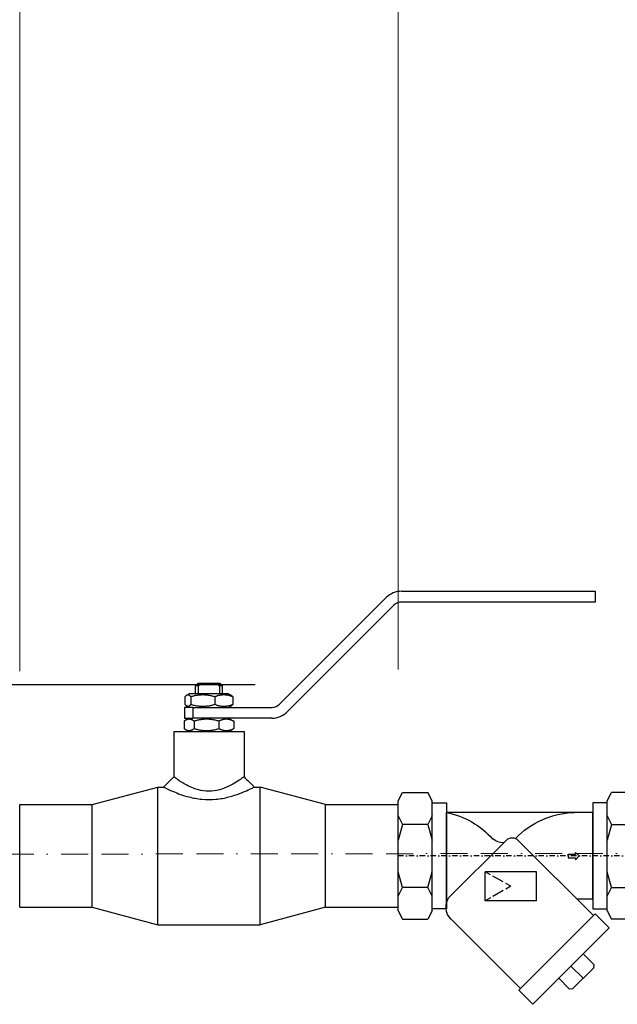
# Model space of a CAD drawing. Header units: millimetres. Extents: x 150273 to 195680, y -17536 to -5179.
# Tile 9 of 29: x 152897 to 153118, y -10901 to -10536. Entities that reach past the tile are written whole.
import ezdxf
from ezdxf.enums import TextEntityAlignment as Align

# ---------------------------------------------------------------- set-up
doc = ezdxf.new("R2010")
doc.units = ezdxf.units.MM
for name, pattern in [('ACAD_ISO08W100', [36, 24, -3, 6, -3]), ('BORDER2', [0.875, 0.25, -0.125, 0.25, -0.125, 0, -0.125]), ('DASHDOT', [4, 2, -0.9, 0.2, -0.9])]:
    doc.linetypes.add(name, pattern=pattern)
for name, color, linetype, lineweight in [('2DH_OBJ', 7, 'Continuous', 25), ('_tb_armatura', 3, 'Continuous', 30), ('_tb_wymiar', 142, 'Continuous', 15), ('_tb_ściany', 7, 'Continuous', 30), ('Widoczne (ISO)', 7, 'Continuous', 25)]:
    doc.layers.add(name, color=color, linetype=linetype, lineweight=lineweight)
doc.layers.add('_TB_woda_Z', color=7, linetype='ACAD_ISO08W100', lineweight=30, true_color=0x003ffe)
doc.layers.add('CP_AXIS', color=143, linetype='DASHDOT')
doc.layers.add('CP_DETAL', color=33, linetype='Continuous')
doc.styles.add('CP_ATTR', font='arial.ttf')
doc.styles.add('ROMANS', font='romans.shx', dxfattribs={"width": 0.8})
doc.styles.get("Standard").update_dxf_attribs({"font": 'times.ttf'})
doc.dimstyles.new('ISO-25', dxfattribs={"dimtxt": 70, "dimasz": 20, "dimexe": 1, "dimexo": 0.625, "dimgap": 20, "dimtad": 1, "dimdec": 0, "dimtxsty": 'Standard', "dimblk": 'ARCHTICK', "dimcen": 4, "dimclrd": 256, "dimclre": 256, "dimclrt": 256, "dimadec": 0, "dimazin": 0, "dimtfac": 1, "dimtdec": 0, "dimtmove": 0, "dimatfit": 3, "dimfxl": 1, "dimlwd": -1, "dimlwe": -1, "dimarcsym": 0})

# ---------------------------------------------------------------- blocks, each defined once
blk = doc.blocks.new('2dzav099')
for p, q in [((0, 12.77), (42.94, 12.77)), ((0, -12.77), (0, 12.77)), ((42.94, -13.77), (42.94, 12.77)), ((21.88, 4.55), (-0.24, -17.58)), ((42.26, -12.26), (25.46, 4.55)), ((0, -12.77), (4.56, -12.77)), ((-4.86, -21.19), (-0.74, -17.07)), ((21.73, -39.55), (-0.74, -17.07)), ((41.63, -18.65), (21.23, -39.05)), ((17.62, -43.66), (-4.86, -21.19)), ((-0.41, -32.04), (2.79, -28.84)), ((-0.32, -32.91), (-0.41, -32.04)), ((-0.32, -32.91), (5.9, -39.12)), ((6.77, -39.22), (9.97, -36.02)), ((5.9, -39.12), (6.77, -39.22)), ((17.62, -43.66), (21.73, -39.55))]:
    blk.add_line(p, q)
for centre, radius, start, end in [((4.53, -12.6), 25.38, 44.2128, 87.86), ((47.85, -11.37), 24.63, 101.4779, 138.5341), ((23.67, 2.76), 2.53, 45, 135), ((26.16, 8.84), 5.06, 270.8278, 309.6914), ((38.05, -15.07), 5.06, 315, 33.7589)]:
    blk.add_arc(centre, radius, start, end)
at = {"layer": 'CP_DETAL'}
blk.add_line((6.38, -32.43), (2.79, -36.02), dxfattribs=at)
blk = doc.blocks.new('2h_zav099_dn25pn16aa_51nv146')
for p, q in [((-10.4, 20.32), (-8.77, 23.5)), ((-8.77, 23.5), (0.57, 23.5)), ((2.2, 20.32), (0.57, 23.5)), ((67, 20.32), (68.63, 23.5)), ((77.97, 23.5), (68.63, 23.5)), ((79.6, 20.32), (77.97, 23.5)), ((-10.4, -20.35), (-10.4, 20.32)), ((2.2, -20.35), (2.2, 20.32)), ((2.2, 19.6), (7.56, 19.6)), ((7.56, 19.6), (7.56, -19.64)), ((61.64, 19.6), (61.64, -19.64)), ((67, 19.6), (61.64, 19.6)), ((67, -20.35), (67, 20.32)), ((79.6, -20.35), (79.6, 20.32)), ((13.88, 1.27), (12.61, 0)), ((13.88, -1.44), (12.61, 0)), ((13.88, 0.64), (13.88, 1.27)), ((16.59, 0.64), (13.88, 0.64)), ((16.59, 0), (16.59, 0.64)), ((16.59, 0), (16.59, -0.72)), ((13.88, -0.72), (13.88, -1.44)), ((16.59, -0.72), (13.88, -0.72)), ((-10.4, -20.35), (-8.77, -23.5)), ((2.2, -20.35), (0.57, -23.5)), ((7.56, -19.64), (2.2, -19.64)), ((61.64, -19.64), (67, -19.64)), ((67, -20.35), (68.63, -23.5)), ((79.6, -20.35), (77.97, -23.5)), ((-8.77, -23.5), (0.57, -23.5)), ((77.97, -23.5), (68.63, -23.5))]:
    blk.add_line(p, q)
at = {"layer": 'CP_AXIS'}
blk.add_line((-10.4, 0), (79.6, 0), dxfattribs=at)
at = {"layer": 'CP_DETAL'}
for p, q in [((-10.4, 14.8), (-8.77, 11.62)), ((2.2, 14.8), (0.57, 11.62)), ((67, 14.8), (68.63, 11.62)), ((79.6, 14.8), (77.97, 11.62)), ((-8.77, 11.62), (-10.4, 5.75)), ((0.57, 11.62), (-8.77, 11.62)), ((0.57, 11.62), (2.2, 5.75)), ((68.63, 11.62), (67, 5.75)), ((68.63, 11.62), (77.97, 11.62)), ((77.97, 11.62), (79.6, 5.75)), ((-8.77, -11.75), (-10.4, -5.95)), ((0.57, -11.75), (2.2, -5.95)), ((28.4, -5.92), (47.3, -5.92)), ((28.4, -16.62), (28.4, -5.92)), ((45.41, -6.99), (47.3, -5.92)), ((47.3, -16.62), (47.3, -5.92)), ((68.63, -11.75), (67, -5.95)), ((77.97, -11.75), (79.6, -5.95)), ((37.85, -11.27), (39.74, -10.2)), ((40.68, -9.66), (44.46, -7.52)), ((-10.4, -14.9), (-8.77, -11.75)), ((0.57, -11.75), (-8.77, -11.75)), ((2.2, -14.9), (0.57, -11.75)), ((37.85, -11.27), (39.74, -12.34)), ((40.68, -12.87), (44.46, -15.01)), ((67, -14.9), (68.63, -11.75)), ((68.63, -11.75), (77.97, -11.75)), ((79.6, -14.9), (77.97, -11.75)), ((28.4, -16.62), (47.3, -16.62)), ((45.41, -15.55), (47.3, -16.62))]:
    blk.add_line(p, q, dxfattribs=at)
at = {"xscale": 1.2595246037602, "yscale": 1.2595246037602}
blk.add_blockref('2dzav099', (7.56, 0), dxfattribs=at)
at = {"linetype": 'ByBlock', "style": 'CP_ATTR', "flags": 9}
for tag in ['NAME', 'GROUP', 'NUMBER', 'PRODUCER', 'ARTICLE', 'PRODUCT-TYPE', 'ORDER-NO', 'CHARACTER', 'DN', 'PN', 'TEMPERATURE', 'FLOW', 'POWER', 'VOLTAGE', 'WEIGHT', 'OTHER']:
    blk.add_attdef(tag, text='', height=0.00005, dxfattribs=at).set_placement((-10.49, -0.03), align=Align.MIDDLE_LEFT)
blk = doc.blocks.new('_Oblique')
at = {"layer": '_tb_ściany', "color": 0, "lineweight": -2}
blk.add_line((-0.5, -0.5), (0.5, 0.5), dxfattribs=at)
blk = doc.blocks.new('*D46')
at = {"layer": '_tb_wymiar', "lineweight": 15, "transparency": 16777216}
for p, q in [((152550.19, -10776.8), (152550.19, -10469.67)), ((152897.1, -10776.8), (152897.1, -10469.67))]:
    blk.add_line(p, q, dxfattribs=at)
at = {"layer": '_tb_wymiar', "lineweight": 25, "transparency": 16777216}
blk.add_line((152550.19, -10470.67), (152897.1, -10470.67), dxfattribs=at)
at = {"layer": 'Defpoints', "color": 0, "transparency": 16777216}
for p in [(152897.1, -10470.67), (152550.19, -10826.8), (152897.1, -10826.8)]:
    blk.add_point(p, dxfattribs=at)
at = {"layer": '_tb_wymiar', "lineweight": 25, "transparency": 16777216, "xscale": 40, "yscale": 40, "zscale": 40, "rotation": 180}
blk.add_blockref('_Oblique', (152550.19, -10470.67), dxfattribs=at)
at = {"layer": '_tb_wymiar', "lineweight": 25, "transparency": 16777216, "xscale": 40, "yscale": 40, "zscale": 40}
blk.add_blockref('_Oblique', (152897.1, -10470.67), dxfattribs=at)
at = {"layer": '_tb_wymiar', "lineweight": 20, "ltscale": 3, "transparency": 16777216, "insert": (152723.64, -10425.67), "char_height": 80, "attachment_point": 5, "style": 'ROMANS'}
blk.add_mtext('350', dxfattribs=at)
blk = doc.blocks.new('_ArchTick')
at = {"layer": '_tb_armatura', "color": 0, "const_width": 0.15}
blk.add_lwpolyline([(-0.5, -0.5), (0.5, 0.5)], dxfattribs=at)
blk = doc.blocks.new('*D48')
at = {"layer": '_tb_wymiar', "lineweight": 15, "transparency": 16777216}
for p, q in [((152250.61, -10763.08), (152250.61, -10211.98)), ((153399.69, -10761.6), (153399.69, -10211.98))]:
    blk.add_line(p, q, dxfattribs=at)
at = {"layer": '_tb_wymiar', "lineweight": 25, "transparency": 16777216}
blk.add_line((152250.61, -10212.98), (153399.69, -10212.98), dxfattribs=at)
at = {"layer": 'Defpoints', "color": 0, "transparency": 16777216}
for p in [(153399.69, -10212.98), (152250.61, -10813.08), (153399.69, -10811.6)]:
    blk.add_point(p, dxfattribs=at)
at = {"layer": '_tb_wymiar', "lineweight": 25, "transparency": 16777216, "xscale": 40, "yscale": 40, "zscale": 40, "rotation": 180}
blk.add_blockref('_Oblique', (152250.61, -10212.98), dxfattribs=at)
at = {"layer": '_tb_wymiar', "lineweight": 25, "transparency": 16777216, "xscale": 40, "yscale": 40, "zscale": 40}
blk.add_blockref('_Oblique', (153399.69, -10212.98), dxfattribs=at)
at = {"layer": '_tb_wymiar', "lineweight": 20, "ltscale": 3, "transparency": 16777216, "insert": (152825.15, -10167.98), "char_height": 80, "attachment_point": 5, "style": 'ROMANS'}
blk.add_mtext('1150', dxfattribs=at)
blk = doc.blocks.new('A$C655DC540')
at = {"layer": 'Widoczne (ISO)'}
for p, q in [((96.17, 81.67), (135.66, 121.16)), ((141.31, 123.5), (203, 123.5)), ((203, 123.5), (213, 123.5)), ((213, 123.5), (213, 119.5)), ((138.49, 118.33), (99, 78.84)), ((203, 119.5), (141.31, 119.5)), ((213, 119.5), (203, 119.5)), ((66, 89.5), (65, 88.5)), ((66.1, 88.5), (65, 88.5)), ((65, 85.5), (65, 88.5)), ((66, 89.5), (67.5, 89.5)), ((66.1, 85.5), (66.1, 88.5)), ((67.5, 89.5), (72.5, 89.5)), ((72.5, 89.5), (74, 89.5)), ((75, 88.5), (73.9, 88.5)), ((73.9, 88.5), (73.9, 85.5)), ((74, 89.5), (75, 88.5)), ((75, 85.5), (75, 88.5)), ((61.14, 84.38), (61.14, 81.62)), ((62.7, 85.5), (61.77, 84.96)), ((77.3, 85.5), (62.7, 85.5)), ((63.3, 84.38), (63.3, 81.62)), ((72.16, 84.38), (72.16, 81.62)), ((77.3, 85.5), (78.23, 84.96)), ((78.86, 84.38), (78.86, 81.62)), ((64.03, 80.5), (61, 80.5)), ((61, 80.5), (61, 76.5)), ((62.7, 80.5), (61.77, 81.04)), ((64.03, 80.5), (64.03, 76.5)), ((64.03, 80.5), (93.34, 80.5)), ((77.3, 80.5), (78.23, 81.04)), ((60.82, 75.38), (60.82, 72.62)), ((61, 76.5), (64.03, 76.5)), ((62.7, 76.5), (61.26, 75.67)), ((93.34, 76.5), (64.03, 76.5)), ((64.53, 75.38), (64.53, 72.62)), ((73.71, 75.38), (73.71, 72.62)), ((77.3, 76.5), (78.74, 75.67)), ((79.18, 75.38), (79.18, 72.62)), ((57, 71.5), (83, 71.5)), ((57, 71.5), (57, 54.77)), ((62.7, 71.5), (61.26, 72.33)), ((77.3, 71.5), (78.74, 72.33)), ((83, 71.5), (83, 54.77)), ((53.16, 51), (57, 54.77)), ((26.79, 44.5), (51.05, 51)), ((51.05, 0), (51.05, 51)), ((51.05, 51), (53.15, 51)), ((86.85, 51), (88.95, 51)), ((88.95, 0), (88.95, 51)), ((113.21, 44.5), (88.95, 51)), ((0, 6.5), (0, 44.5)), ((0, 44.5), (26.79, 44.5)), ((26.79, 6.5), (26.79, 44.5)), ((113.21, 6.5), (113.21, 44.5)), ((113.21, 44.5), (140, 44.5)), ((140, 6.5), (140, 44.5)), ((0, 6.5), (26.79, 6.5)), ((26.79, 6.5), (51.05, 0)), ((113.21, 6.5), (88.95, 0)), ((113.21, 6.5), (140, 6.5)), ((51.05, 0), (88.95, 0))]:
    blk.add_line(p, q, dxfattribs=at)
for centre, radius, start, end in [((141.31, 115.5), 8, 90, 135), ((141.31, 115.5), 4, 90, 135), ((93.34, 84.5), 4, 270, 315), ((93.34, 84.5), 8, 270, 315)]:
    blk.add_arc(centre, radius, start, end, dxfattribs=at)
for points, weights in [([(66.1, 88.5), (66.88, 89.11), (67.5, 89.5)], [1, 1.01243520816, 1]), ([(72.5, 89.5), (73.12, 89.11), (73.9, 88.5)], [1, 1.01243520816, 1]), ([(63.3, 84.38), (62.22, 85.71), (61.14, 84.38)], [1, 1.15470053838, 1]), ([(72.16, 84.38), (67.73, 85.71), (63.3, 84.38)], [1, 1.15470053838, 1]), ([(78.86, 84.38), (75.51, 85.71), (72.16, 84.38)], [1, 1.15470053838, 1]), ([(78.23, 84.96), (78.52, 84.79), (78.86, 84.38)], [1.06226036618, 1.04318584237, 1]), ([(61.14, 81.62), (62.22, 80.29), (63.3, 81.62)], [1, 1.15470053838, 1]), ([(63.3, 81.62), (67.73, 80.29), (72.16, 81.62)], [1, 1.15470053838, 1]), ([(72.16, 81.62), (75.51, 80.29), (78.86, 81.62)], [1, 1.15470053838, 1]), ([(78.86, 81.62), (78.52, 81.21), (78.23, 81.04)], [1, 1.04318584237, 1.06226036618]), ([(64.53, 75.38), (62.67, 76.71), (60.82, 75.38)], [1, 1.15470053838, 1]), ([(73.71, 75.38), (69.12, 76.71), (64.53, 75.38)], [1, 1.15470053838, 1]), ([(79.18, 75.38), (76.45, 76.71), (73.71, 75.38)], [1, 1.15470053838, 1]), ([(78.74, 75.67), (78.95, 75.55), (79.18, 75.38)], [1.02999118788, 1.01682558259, 1]), ([(60.82, 72.62), (62.67, 71.29), (64.53, 72.62)], [1, 1.15470053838, 1]), ([(64.53, 72.62), (69.12, 71.29), (73.71, 72.62)], [1, 1.15470053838, 1]), ([(73.71, 72.62), (76.45, 71.29), (79.18, 72.62)], [1, 1.15470053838, 1]), ([(79.18, 72.62), (78.95, 72.45), (78.74, 72.33)], [1, 1.01682558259, 1.02999118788])]:
    blk.add_rational_spline(points, weights, degree=2, dxfattribs=at)
for points, knots in [([(83, 54.77), (83, 54.77), (82.88, 54.69), (82.66, 54.53), (82.06, 54.09), (80.7, 53.08), (78.83, 52.04), (77.9, 51.52), (76.84, 50.99), (75.69, 50.55), (74.53, 50.11), (73.28, 49.75), (71.98, 49.57), (70.68, 49.39), (69.32, 49.4), (68.02, 49.57), (66.72, 49.75), (65.47, 50.11), (64.31, 50.55), (62.58, 51.21), (61.07, 52.06), (59.87, 52.81), (58.67, 53.55), (57.79, 54.2), (57.34, 54.53), (57.12, 54.69), (57, 54.77), (57, 54.77)], [0.2500223, 0.2500223, 0.2500223, 0.2500223, 0.2857143, 0.2857143, 0.2857143, 0.3809525, 0.3809525, 0.3809525, 0.4285715, 0.4285715, 0.4285715, 0.4761906, 0.4761906, 0.4761906, 0.5238096, 0.5238096, 0.5238096, 0.5714287, 0.5714287, 0.5714287, 0.6428573, 0.6428573, 0.6428573, 0.7142859, 0.7142859, 0.7142859, 0.7499556, 0.7499556, 0.7499556, 0.7499556]), ([(53.15, 51), (53.15, 51), (53.3, 50.92), (53.58, 50.78), (54.16, 50.5), (55.31, 49.94), (56.86, 49.29), (58.42, 48.63), (60.38, 47.89), (62.63, 47.32), (64.12, 46.93), (65.75, 46.63), (67.44, 46.47), (69.12, 46.31), (70.88, 46.31), (72.56, 46.47), (74.25, 46.62), (75.88, 46.93), (77.37, 47.32), (78.87, 47.7), (80.24, 48.16), (81.45, 48.61), (83.87, 49.52), (85.65, 50.4), (86.41, 50.78), (86.7, 50.92), (86.85, 51), (86.85, 51)], [0.2500437, 0.2500437, 0.2500437, 0.2500437, 0.2857141, 0.2857141, 0.2857141, 0.3571427, 0.3571427, 0.3571427, 0.4285713, 0.4285713, 0.4285713, 0.4761904, 0.4761904, 0.4761904, 0.5238094, 0.5238094, 0.5238094, 0.5714285, 0.5714285, 0.5714285, 0.6190475, 0.6190475, 0.6190475, 0.7142857, 0.7142857, 0.7142857, 0.750011, 0.750011, 0.750011, 0.750011])]:
    blk.add_open_spline(points, degree=3, knots=knots, dxfattribs=at)
blk.add_open_spline([(83, 54.77), (84.28, 53.51), (85.56, 52.26), (86.84, 51)], degree=3, dxfattribs=at)
blk = doc.blocks.new('*D53')
at = {"layer": '_tb_wymiar', "lineweight": 15, "transparency": 16777216}
for p, q in [((152897.1, -10777.45), (152897.1, -10469.67)), ((153037.1, -10520.32), (153037.1, -10471.67))]:
    blk.add_line(p, q, dxfattribs=at)
at = {"layer": '_tb_wymiar', "lineweight": 25, "transparency": 16777216}
blk.add_line((153037.1, -10470.67), (152897.1, -10470.67), dxfattribs=at)
at = {"layer": 'Defpoints', "color": 0, "transparency": 16777216}
for p in [(152897.1, -10470.67), (153037.1, -10470.32), (152897.1, -10827.45)]:
    blk.add_point(p, dxfattribs=at)
at = {"layer": '_tb_wymiar', "lineweight": 25, "transparency": 16777216, "xscale": 40, "yscale": 40, "zscale": 40, "rotation": 180}
blk.add_blockref('_Oblique', (152897.1, -10470.67), dxfattribs=at)
at = {"layer": '_tb_wymiar', "lineweight": 25, "transparency": 16777216, "xscale": 40, "yscale": 40, "zscale": 40}
blk.add_blockref('_Oblique', (153037.1, -10470.67), dxfattribs=at)
at = {"layer": '_tb_wymiar', "lineweight": 20, "ltscale": 3, "transparency": 16777216, "insert": (152967.1, -10425.67), "char_height": 80, "attachment_point": 5, "style": 'ROMANS'}
blk.add_mtext('140', dxfattribs=at)
blk = doc.blocks.new('*D54')
at = {"layer": '_tb_wymiar', "lineweight": 15, "transparency": 16777216}
for p, q in [((153037.1, -10776.8), (153037.1, -10469.67)), ((153127.1, -10775.46), (153127.1, -10469.67))]:
    blk.add_line(p, q, dxfattribs=at)
at = {"layer": '_tb_wymiar', "lineweight": 25, "transparency": 16777216}
for p, q in [((153037.1, -10470.67), (153127.1, -10470.67)), ((153127.1, -10470.67), (153280.72, -10470.67))]:
    blk.add_line(p, q, dxfattribs=at)
at = {"layer": 'Defpoints', "color": 0, "transparency": 16777216}
for p in [(153127.1, -10470.67), (153127.1, -10825.46), (153037.1, -10826.8)]:
    blk.add_point(p, dxfattribs=at)
at = {"layer": '_tb_wymiar', "lineweight": 25, "transparency": 16777216, "xscale": 40, "yscale": 40, "zscale": 40, "rotation": 180}
blk.add_blockref('_Oblique', (153037.1, -10470.67), dxfattribs=at)
at = {"layer": '_tb_wymiar', "lineweight": 25, "transparency": 16777216, "xscale": 40, "yscale": 40, "zscale": 40}
blk.add_blockref('_Oblique', (153127.1, -10470.67), dxfattribs=at)
at = {"layer": '_tb_wymiar', "lineweight": 20, "ltscale": 3, "transparency": 16777216, "insert": (153223.91, -10425.67), "char_height": 80, "attachment_point": 5, "style": 'ROMANS'}
blk.add_mtext('90', dxfattribs=at)

msp = doc.modelspace()

# ---------------------------------------------------------------- linework, layer by layer
at = {"layer": '_tb_armatura'}
msp.add_line((152984.24, -10782.41), (152684.24, -10782.41), dxfattribs=at)
at = {"layer": '_TB_woda_Z', "linetype": 'BORDER2', "lineweight": 15, "ltscale": 40}
msp.add_line((151999.79, -10846.33), (153785.33, -10844.03), dxfattribs=at)
msp.add_line((151999.79, -10846.33), (153785.33, -10844.03), dxfattribs=at)

# ---------------------------------------------------------------- block references
at = {"layer": '2DH_OBJ', "xscale": -1}
msp.add_blockref('2h_zav099_dn25pn16aa_51nv146', (153116.7, -10845.78), dxfattribs=at)
at = {"layer": '_tb_armatura', "ltscale": 3}
msp.add_blockref('A$C655DC540', (152897.1, -10871.3), dxfattribs=at)

# ---------------------------------------------------------------- dimensions: what is measured, and where the dimension line sits
at = {"layer": '_tb_wymiar', "lineweight": 20}
for base, p1, p2, picture, middle in [((153399.69, -10212.98), (152250.61, -10813.08), (153399.69, -10811.6), '*D48', (152825.15, -10167.98)), ((152897.1, -10470.67), (152550.19, -10826.8), (152897.1, -10826.8), '*D46', (152723.64, -10425.67)), ((153127.1, -10470.67), (153037.1, -10826.8), (153127.1, -10825.46), '*D54', (153223.91, -10425.67))]:
    dim = msp.add_linear_dim(base=base, p1=p1, p2=p2, dimstyle='ISO-25', override={"dimtxt": 80, "dimasz": 40, "dimexo": 50, "dimgap": 5, "dimrnd": 10, "dimtxsty": 'ROMANS', "dimblk1": 'Oblique', "dimblk2": 'Oblique', "dimsah": 1, "dimlwd": 25, "dimlwe": 15}, dxfattribs=at)
    dim.commit()
    dim.dimension.update_dxf_attribs({"geometry": picture, "text_midpoint": middle})
dim = msp.add_linear_dim(base=(152897.1, -10470.67), p1=(153037.1, -10470.32), p2=(152897.1, -10827.45), dimstyle='ISO-25', override={"dimtxt": 80, "dimasz": 40, "dimexo": 50, "dimgap": 5, "dimrnd": 10, "dimtxsty": 'ROMANS', "dimblk1": 'Oblique', "dimblk2": 'Oblique', "dimsah": 1, "dimlwd": 25, "dimlwe": 15}, dxfattribs=at)
dim.commit()
dim.dimension.update_dxf_attribs({"geometry": '*D53', "text_midpoint": (152967.1, -10470.67), "dimtype": 160})

doc.saveas('drawing.dxf')
